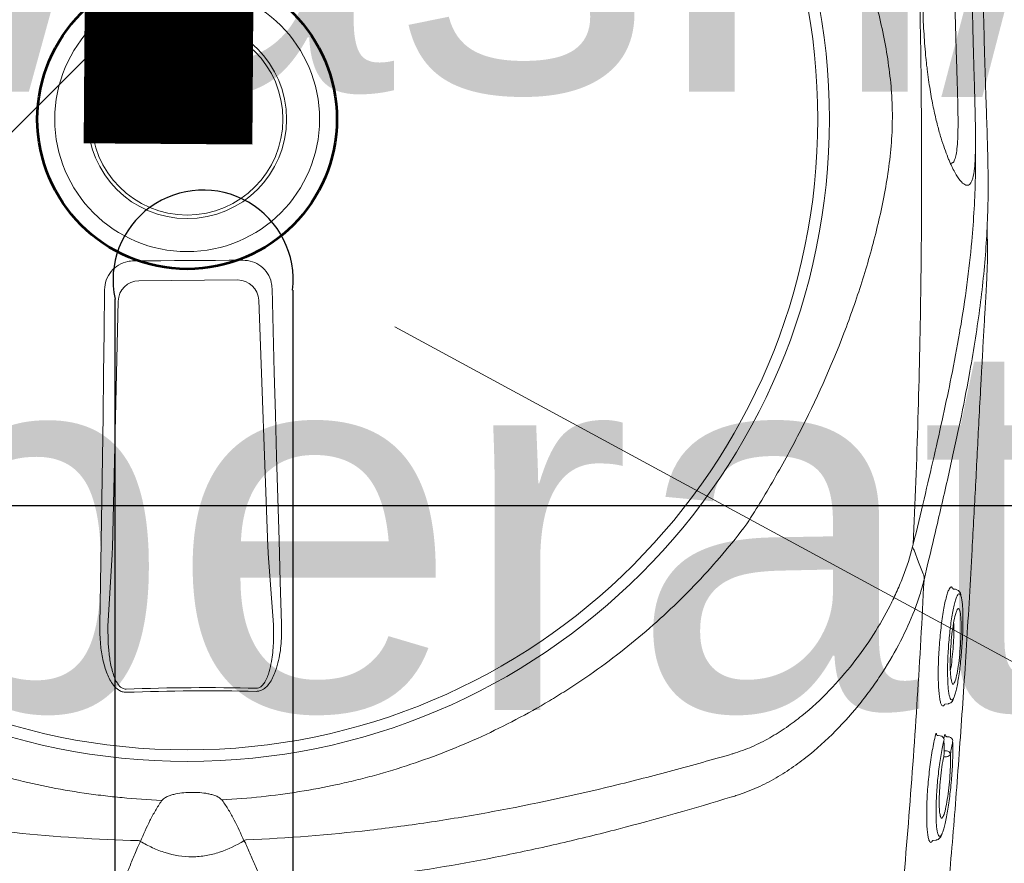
# Model space of a CAD drawing. Header units: inches. Extents: x 704 to 259546, y -107711 to 151004.
# Tile 133 of 256: x 127271.01 to 127276.85, y 21455.3 to 21460.3. Entities that reach past the tile are written whole.
import ezdxf

# ---------------------------------------------------------------- set-up
doc = ezdxf.new("R2010")
doc.units = ezdxf.units.IN
doc.header["$MEASUREMENT"] = 0
doc.header["$PDMODE"] = 34
for name, color, linetype in [('A-FORMATEXT', 255, 'Continuous'), ('PP BALL VALVE', 7, 'Continuous'), ('PP--DIM', 7, 'Continuous')]:
    doc.layers.add(name, color=color, linetype=linetype)
for name, color, linetype, lineweight in [('CKD Equipments', 252, 'Continuous', 0), ('EQUIP DIM', 8, 'Continuous', 0), ('EQUIPMENT', 3, 'Continuous', 25), ('FLOOR RAISE', 4, 'Continuous', 5), ('kitchen equipment', 3, 'Continuous', 15), ('PP- 75DIA Soil Waste Sewer pipe', 90, 'Continuous', 9), ('PP-Waste Pipe', 3, 'Continuous', 25)]:
    doc.layers.add(name, color=color, linetype=linetype, lineweight=lineweight)
doc.styles.add('Jeet', font='micross.ttf')
doc.styles.get("Standard").update_dxf_attribs({"font": 'arial.ttf', "height": 6})
doc.dimstyles.new('architectural', dxfattribs={"dimscale": 0, "dimtxt": 3, "dimasz": 2.5, "dimexe": 2.5, "dimexo": 0, "dimgap": 0.5, "dimtad": 0, "dimzin": 0, "dimdsep": 46, "dimlunit": 4, "dimtxsty": 'Jeet', "dimblk": 'ARCHTICK', "dimcen": 0.09375, "dimdle": 2.5, "dimclrd": 256, "dimclre": 256, "dimclrt": 256, "dimadec": 0, "dimazin": 0, "dimtfac": 0.7, "dimtdec": 3, "dimtmove": 1, "dimatfit": 3, "dimldrblk": 'ARCHTICK', "dimfxl": 1, "dimtolj": 1, "dimtzin": 0, "dimlwd": -1, "dimlwe": -1, "dimarcsym": 0})
doc.dimstyles.new('ISO-10', dxfattribs={"dimtxt": 6, "dimasz": 0.5, "dimexe": 1.25, "dimexo": 0.625, "dimtad": 1, "dimtoh": 1, "dimdec": 1, "dimlunit": 4, "dimtxsty": 'Standard', "dimblk": 'ARCHTICK', "dimcen": 2.5, "dimclrt": 3, "dimadec": 0, "dimazin": 0, "dimtfac": 1, "dimtdec": 1, "dimtmove": 1, "dimatfit": 3, "dimfxl": 1, "dimarcsym": 0})

# ---------------------------------------------------------------- blocks, each defined once
blk = doc.blocks.new('dcefrefrf')
at = {"layer": 'kitchen equipment', "color": 8, "lineweight": 18}
blk.add_line((1803912.59, 468011.66), (1804021.81, 467952.44), dxfattribs=at)
blk.add_circle((1803881.81, 468042.44), 14.2, dxfattribs=at)
blk.add_circle((1803881.81, 468042.44), 14.2, dxfattribs=at)
blk = doc.blocks.new('bikanervala')
at = {"layer": 'kitchen equipment', "color": 8, "linetype": 'Continuous', "xscale": 1.016, "yscale": 1.016, "zscale": 1.016}
blk.add_blockref('dcefrefrf', (-141097.61, 136438.76), dxfattribs=at)
at = {"layer": 'EQUIP DIM', "color": 8, "insert": (1691274.89, 612029.9, 0), "char_height": 45.72, "width": 730.3452, "attachment_point": 1}
blk.add_mtext('\\A1;\\pi116.23;{\\H1.2222x;\\C256;Handwash/RO\\P\\pi104.24;(foot operating)\\P\\pi68.274;\\H0.81818x;(600WX700DX850H)}', dxfattribs=at)
blk = doc.blocks.new('GF')
at = {"layer": 'EQUIPMENT', "color": 8, "xscale": 0.03935404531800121, "yscale": 0.03935404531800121, "zscale": 0.03935404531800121}
blk.add_blockref('bikanervala', (60698.8789, -2623.777), dxfattribs=at)
blk = doc.blocks.new('GREASE TRAP')
at = {"linetype": 'Continuous', "lineweight": 0}
for p, q in [((156.55, -228.06), (172.97, -227.94)), ((152.12, -272.53), (153.08, -231.48)), ((176.48, -231.31), (178.02, -272.35)), ((151.39, -285.55), (152.08, -273.67)), ((178.08, -273.49), (178.93, -285.36)), ((287.91, -275.1), (287.26, -277.89)), ((291.66, -279.11), (291.81, -279.04)), ((291.81, -279.04), (291.95, -279.19)), ((292.5, -279.44), (292.1, -279.41)), ((290.74, -298.55), (291.27, -298.5)), ((289.97, -303.85), (289.6, -303.8)), ((290.55, -304.36), (290.62, -303.97)), ((290.58, -304.6), (290.59, -304.52)), ((291.42, -304.02), (291.05, -303.98)), ((292.03, -304.77), (292.04, -304.68)), ((288.74, -321.25), (289.28, -321.2))]:
    blk.add_line(p, q, dxfattribs=at)
at = {"linetype": 'Continuous', "lineweight": 0, "flags": 128}
for points in [[(155.65, -224.76), (157.92, -224.75), (160.19, -224.73), (162.46, -224.72), (164.74, -224.7), (167.01, -224.69), (169.28, -224.67), (171.55, -224.65), (173.83, -224.63)], [(178.71, -229.38), (178.89, -236.36), (179.08, -243.35), (179.27, -250.33), (179.47, -257.31), (179.67, -264.29), (179.87, -271.26), (180.08, -278.22), (180.3, -285.18)], [(150.02, -285.39), (150.14, -278.43), (150.26, -271.46), (150.36, -264.49), (150.47, -257.52), (150.56, -250.54), (150.66, -243.55), (150.74, -236.56), (150.82, -229.57)], [(285.62, -272.9), (286.37, -274.91), (287.11, -276.88)], [(287.11, -276.89), (287.11, -276.89), (287.11, -276.89)]]:
    blk.add_lwpolyline(points, dxfattribs=at)
at = {"linetype": 'Continuous', "lineweight": 0}
for radius in [106.93, 105, 22.05, 16.56]:
    blk.add_circle((164.57, -201.17), radius, dxfattribs=at)
for centre, radius, start, end in [((156.61, -231.59), 3.53, 91.0387, 178.2212), ((172.96, -231.47), 3.53, 2.5846, 89.7671), ((167.76, -654.6), 358.79, 88.6699, 92.1359), ((167.76, -654.48), 358.14, 88.6698, 92.1359), ((289.89, -304.54), 0.7, 1.5904, 83.3092), ((291.34, -304.71), 0.7, 2.7102, 83.2546), ((291, -307.04), 0.685, 15.7577, 87.9296), ((291.02, -306.65), 0.662, 270.2773, 342.3663), ((151.15, -333.58), 13.42, 65.093, 66.5935), ((179.85, -333.38), 13.42, 114.2122, 115.7128), ((179.71, -318.14), 6.49, 209.0133, 212.0506)]:
    blk.add_arc(centre, radius, start, end, dxfattribs=at)
for centre, major_axis, start_param, end_param in [((151.83, -271.93), (0.03, 3.5), 4.190109, 4.539174), ((178.3, -271.74), (-0.08, 3.5), 1.744011, 2.093077)]:
    blk.add_ellipse(centre, major_axis=major_axis, ratio=0.086139, start_param=start_param, end_param=end_param, dxfattribs=at)
for points, knots in [([(282.82, -104.54), (283.89, -118.43), (284.74, -132.34), (286.03, -160.2), (286.47, -174.16), (286.8, -195.14), (286.85, -202.14), (286.86, -216.13), (286.82, -223.12), (286.51, -244.08), (286.1, -258.02), (285.47, -271.94)], [0, 0, 0, 0, 0.25, 0.25, 0.5, 0.5, 0.625, 0.625, 0.75, 0.75, 1, 1, 1, 1]), ([(292.45, -122.95), (293.01, -125.27), (293.94, -129.07), (294.87, -134.23), (295.47, -138.14), (295.91, -141.73), (296.19, -144.97), (296.38, -148.16), (296.51, -151.19), (296.61, -154.2), (296.68, -157.09), (296.73, -159.79), (296.78, -162.7), (296.84, -166.23), (296.91, -170.5), (296.99, -175.52), (297.11, -180.77), (297.23, -186.06), (297.37, -191.07), (297.51, -195.66), (297.64, -199.73), (297.77, -203.35), (297.86, -206.53), (297.92, -209.36), (297.97, -214.68), (297.7, -222.32), (296.8, -231.08), (295.75, -238.26), (294.7, -244.42), (293.32, -251.46), (291.53, -259.62), (289.73, -267.44), (288.45, -272.86), (287.91, -275.1)], [0, 0, 0, 0, 0.0593635, 0.0971043, 0.1348438, 0.1667324, 0.198607, 0.2201848, 0.2417788, 0.2633349, 0.278122, 0.2929063, 0.3080418, 0.3231723, 0.3441056, 0.3655953, 0.3864814, 0.4080077, 0.4295299, 0.4486306, 0.4683357, 0.4884205, 0.5086324, 0.5289688, 0.5492243, 0.6333183, 0.7152132, 0.756242, 0.7972696, 0.8516973, 0.906117, 0.9611972, 1, 1, 1, 1]), ([(256.8, -132.49), (258.53, -135.1), (260.18, -137.73), (263.32, -143.04), (264.82, -145.72), (267.65, -151.13), (268.99, -153.87), (271.52, -159.39), (272.7, -162.19), (274.92, -167.84), (275.94, -170.68), (277.33, -174.98), (277.77, -176.42), (278.61, -179.31), (279.01, -180.76), (279.74, -183.69), (280.08, -185.16), (280.7, -188.14), (280.98, -189.64), (281.44, -192.65), (281.63, -194.17), (281.84, -196.48), (281.89, -197.26), (281.94, -198.43), (281.96, -198.82), (281.98, -199.6), (281.99, -200), (282, -201.96), (281.94, -203.52), (281.71, -206.59), (281.54, -208.11), (281.12, -211.14), (280.86, -212.63), (280.28, -215.62), (279.96, -217.09), (279.27, -220.02), (278.89, -221.48), (278.1, -224.37), (277.68, -225.8), (276.35, -230.09), (275.38, -232.92), (272.22, -241.36), (269.78, -246.92), (265.61, -255.17), (264.14, -257.89), (261.06, -263.26), (259.45, -265.91), (257.76, -268.54)], [0, 0, 0, 0, 0.0625, 0.0625, 0.125, 0.125, 0.1875, 0.1875, 0.25, 0.25, 0.3125, 0.3125, 0.34375, 0.34375, 0.375, 0.375, 0.40625, 0.40625, 0.4375, 0.4375, 0.46875, 0.46875, 0.484375, 0.484375, 0.492187, 0.492187, 0.5, 0.5, 0.53125, 0.53125, 0.5625, 0.5625, 0.59375, 0.59375, 0.625, 0.625, 0.65625, 0.65625, 0.6875, 0.6875, 0.75, 0.75, 0.875, 0.875, 0.9375, 0.9375, 1, 1, 1, 1]), ([(295.32, -182.75), (295.35, -184.18), (295.38, -185.59), (295.42, -187.33), (295.43, -187.67), (295.45, -188.36), (295.46, -188.7), (295.49, -189.7), (295.5, -190.36), (295.54, -191.64), (295.56, -192.27), (295.58, -193.19), (295.59, -193.5), (295.61, -194.1), (295.62, -194.39), (295.66, -195.84), (295.69, -196.91), (295.73, -198.41), (295.74, -198.9), (295.77, -199.83), (295.78, -200.28), (295.8, -201.57), (295.82, -202.36), (295.84, -203.81), (295.84, -204.47), (295.84, -205.39), (295.84, -205.68), (295.83, -206.24), (295.82, -206.51), (295.79, -207.8), (295.74, -208.63), (295.6, -210.01), (295.5, -210.56), (295.32, -211.2), (295.26, -211.38), (295.15, -211.61), (295.11, -211.68), (295.04, -211.81), (295, -211.87), (294.79, -212.11), (294.6, -212.2), (294.17, -212.15), (293.94, -212.03), (293.43, -211.57), (293.15, -211.23), (292.55, -210.32), (292.23, -209.75), (291.8, -208.85), (291.71, -208.67), (291.54, -208.27), (291.45, -208.07), (291.18, -207.42), (291, -206.95), (290.63, -205.93), (290.44, -205.37), (290.05, -204.16), (289.86, -203.5), (289.47, -202.08), (289.28, -201.32), (288.9, -199.65), (288.72, -198.75), (288.44, -197.27), (288.35, -196.76), (288.18, -195.7), (288.1, -195.16), (287.94, -194.03), (287.86, -193.45), (287.75, -192.54), (287.71, -192.24), (287.64, -191.61), (287.61, -191.3), (287.45, -189.7), (287.34, -188.38), (287.22, -186.34), (287.18, -185.64), (287.13, -184.58), (287.12, -184.23), (287.1, -183.52), (287.09, -183.17), (287.07, -182.1), (287.06, -181.4), (287.05, -180.34), (287.05, -179.99), (287.06, -179.29), (287.06, -178.94), (287.09, -177.21), (287.14, -175.89), (287.23, -174.29), (287.25, -173.98), (287.3, -173.35), (287.32, -173.04), (287.39, -172.13), (287.44, -171.55), (287.61, -169.85), (287.73, -168.8), (287.94, -167.33), (288.01, -166.85), (288.16, -165.94), (288.24, -165.5), (288.47, -164.24), (288.63, -163.48), (288.95, -162.06), (289.11, -161.4), (289.36, -160.5), (289.44, -160.2), (289.61, -159.65), (289.69, -159.38), (290.1, -158.1), (290.42, -157.26), (291.03, -155.84), (291.33, -155.27), (291.75, -154.58), (291.88, -154.38), (292.15, -154.03), (292.28, -153.89), (292.65, -153.54), (292.88, -153.42), (293.3, -153.38), (293.49, -153.46), (293.84, -153.84), (293.99, -154.15), (294.2, -154.78), (294.26, -155.02), (294.35, -155.44), (294.38, -155.58), (294.44, -155.89), (294.47, -156.06), (294.59, -156.93), (294.68, -157.76), (294.77, -159.04), (294.79, -159.31), (294.82, -159.87), (294.83, -160.17), (294.88, -161.09), (294.9, -161.75), (294.95, -163.19), (294.97, -163.97), (295, -165.25), (295.01, -165.7), (295.02, -166.63), (295.03, -167.12), (295.06, -168.64), (295.08, -169.71), (295.11, -171.44), (295.11, -172.03), (295.13, -172.95), (295.13, -173.27), (295.15, -173.9), (295.15, -174.22), (295.18, -175.83), (295.2, -177.15), (295.24, -179.21), (295.25, -179.91), (295.28, -181.33), (295.3, -182.04), (295.32, -182.75)], [0, 0, 0, 0, 0.015625, 0.015625, 0.019531, 0.019531, 0.023438, 0.023438, 0.03125, 0.03125, 0.039063, 0.039063, 0.042969, 0.042969, 0.046875, 0.046875, 0.0625, 0.0625, 0.070313, 0.070313, 0.078125, 0.078125, 0.09375, 0.09375, 0.109375, 0.109375, 0.117188, 0.117188, 0.125, 0.125, 0.15625, 0.15625, 0.1875, 0.1875, 0.203125, 0.203125, 0.210938, 0.210938, 0.21875, 0.21875, 0.25, 0.25, 0.28125, 0.28125, 0.3125, 0.3125, 0.34375, 0.34375, 0.351563, 0.351563, 0.359375, 0.359375, 0.375, 0.375, 0.390625, 0.390625, 0.40625, 0.40625, 0.421875, 0.421875, 0.4375, 0.4375, 0.445313, 0.445313, 0.453125, 0.453125, 0.460938, 0.460938, 0.464844, 0.464844, 0.46875, 0.46875, 0.484375, 0.484375, 0.492188, 0.492188, 0.496094, 0.496094, 0.5, 0.5, 0.507813, 0.507813, 0.511719, 0.511719, 0.515625, 0.515625, 0.53125, 0.53125, 0.535156, 0.535156, 0.539063, 0.539063, 0.546875, 0.546875, 0.5625, 0.5625, 0.570313, 0.570313, 0.578125, 0.578125, 0.59375, 0.59375, 0.609375, 0.609375, 0.617188, 0.617188, 0.625, 0.625, 0.65625, 0.65625, 0.6875, 0.6875, 0.703125, 0.703125, 0.71875, 0.71875, 0.75, 0.75, 0.78125, 0.78125, 0.8125, 0.8125, 0.828125, 0.828125, 0.835938, 0.835938, 0.84375, 0.84375, 0.875, 0.875, 0.882812, 0.882812, 0.890625, 0.890625, 0.90625, 0.90625, 0.921875, 0.921875, 0.929687, 0.929687, 0.9375, 0.9375, 0.953125, 0.953125, 0.960937, 0.960937, 0.964844, 0.964844, 0.96875, 0.96875, 0.984375, 0.984375, 0.992187, 0.992187, 1, 1, 1, 1]), ([(291.68, -208.59), (291.8, -208.54), (291.91, -208.48), (292.02, -208.43), (292.02, -208.43), (292.02, -208.43), (292.02, -208.43), (292.05, -208.41), (292.22, -208.33), (292.43, -207.77), (292.67, -206.81), (292.83, -205.4), (292.92, -203.49), (292.93, -201.39), (292.9, -199.28), (292.86, -197.33), (292.79, -194.88), (292.7, -192.14), (292.61, -189.37), (292.54, -187), (292.48, -184.79), (292.44, -183.48), (292.43, -182.82)], [-0.090918, -0.090918, -0.090918, -0.090918, 0, 0, 0, 0, 0, 0, 0.026213, 0.13292, 0.239613, 0.348571, 0.457474, 0.569041, 0.626082, 0.683094, 0.752821, 0.824315, 0.874905, 0.926701, 0.963078, 1, 1, 1, 1]), ([(293.15, -236.8), (293.18, -236.62), (293.7, -233.83), (294.42, -228.74), (295.41, -220.27), (295.78, -213.42), (295.85, -208.32), (295.84, -206.58), (295.83, -205.79)], [0, 0, 0, 0, 0.016162, 0.250764, 0.485322, 0.836539, 0.925214, 1, 1, 1, 1]), ([(288.24, -357.44), (288.58, -354.84), (289.3, -349.22), (290.19, -341), (290.97, -333.1), (291.6, -326.05), (292.21, -318.86), (292.78, -311.52), (293.32, -304.08), (293.85, -296.46), (294.35, -288.68), (294.82, -280.77), (295.22, -273.68), (295.56, -267.45), (295.85, -262.06), (296.13, -256.66), (296.42, -251.07), (296.67, -246.37), (296.88, -242.58), (297.05, -239.43), (297.24, -236.11), (297.42, -233.04), (297.57, -230.49), (297.68, -228.36), (297.76, -226.45), (297.83, -224.56), (297.84, -223.49), (297.78, -218.98)], [0, 0, 0, 0, 0.063316, 0.137046, 0.187379, 0.237747, 0.288072, 0.337874, 0.387718, 0.437523, 0.488782, 0.540075, 0.591317, 0.625909, 0.660493, 0.695746, 0.730982, 0.771161, 0.791716, 0.812265, 0.841912, 0.872106, 0.896195, 0.920292, 0.944907, 0.969526, 1, 1, 1, 1]), ([(150.82, -229.57), (150.88, -229.02), (151, -227.92), (151.86, -226.46), (153.11, -225.38), (154.46, -224.84), (155.32, -224.78), (155.65, -224.76)], [0, 0, 0, 0, 0.21899, 0.438068, 0.655087, 0.870478, 1, 1, 1, 1]), ([(173.83, -224.63), (174.37, -224.68), (175.46, -224.78), (176.92, -225.6), (178.02, -226.81), (178.61, -228.15), (178.69, -229.03), (178.71, -229.38)], [0, 0, 0, 0, 0.216319, 0.432689, 0.648031, 0.863773, 1, 1, 1, 1]), ([(285.47, -271.94), (286.08, -269.4), (287.29, -264.32), (288.96, -257.23), (290.47, -250.48), (291.92, -243.64), (292.72, -239.21), (293.15, -236.8)], [0, 0, 0, 0, 0.192621, 0.385484, 0.57846, 0.771235, 1, 1, 1, 1]), ([(257.76, -268.54), (255.18, -271.96), (252.44, -275.19), (246.64, -281.31), (243.59, -284.2), (237.17, -289.64), (233.8, -292.19), (229.4, -295.17), (228.51, -295.75), (226.7, -296.9), (225.79, -297.46), (223.05, -299.1), (221.19, -300.14), (215.56, -303.1), (211.72, -304.86), (203.86, -307.96), (199.85, -309.3), (194.72, -310.7), (193.68, -310.97), (191.61, -311.48), (190.57, -311.72), (187.43, -312.4), (185.34, -312.79), (179.05, -313.8), (174.84, -314.24), (170.37, -314.51)], [0, 0, 0, 0, 0.125, 0.125, 0.25, 0.25, 0.375, 0.375, 0.40625, 0.40625, 0.4375, 0.4375, 0.5, 0.5, 0.625, 0.625, 0.75, 0.75, 0.78125, 0.78125, 0.8125, 0.8125, 0.875, 0.875, 1, 1, 1, 1]), ([(160.37, -314.58), (158, -314.46), (155.88, -314.32), (152.69, -314.03), (151.63, -313.92), (149.51, -313.66), (148.45, -313.52), (143.19, -312.75), (139.05, -311.91), (130.89, -309.8), (126.87, -308.53), (120.94, -306.29), (118.98, -305.49), (116.06, -304.2), (115.09, -303.76), (113.16, -302.85), (112.21, -302.38), (107.46, -299.97), (103.8, -297.85), (96.75, -293.24), (93.36, -290.76), (88.47, -286.74), (86.88, -285.36), (84.54, -283.21), (83.76, -282.48), (82.24, -281), (81.48, -280.25), (77.76, -276.43), (74.96, -273.22), (72.34, -269.85)], [0, 0, 0, 0, 0.0625, 0.0625, 0.09375, 0.09375, 0.125, 0.125, 0.25, 0.25, 0.375, 0.375, 0.4375, 0.4375, 0.46875, 0.46875, 0.5, 0.5, 0.625, 0.625, 0.75, 0.75, 0.8125, 0.8125, 0.84375, 0.84375, 0.875, 0.875, 1, 1, 1, 1]), ([(255.45, -306.81), (256, -306.64), (256.54, -306.46), (257.59, -306.08), (258.11, -305.87), (259.63, -305.2), (260.61, -304.7), (262.04, -303.9), (262.51, -303.61), (263.44, -303.03), (263.89, -302.73), (265.23, -301.81), (266.09, -301.17), (268.55, -299.18), (270.07, -297.77), (272.91, -294.83), (274.23, -293.31), (276.69, -290.17), (277.81, -288.57), (279.86, -285.37), (280.78, -283.75), (282.03, -281.32), (282.42, -280.5), (283.15, -278.87), (283.49, -278.05), (284.44, -275.61), (284.96, -274), (285.36, -272.39)], [0, 0, 0, 0, 0.03125, 0.03125, 0.0625, 0.0625, 0.125, 0.125, 0.15625, 0.15625, 0.1875, 0.1875, 0.25, 0.25, 0.375, 0.375, 0.5, 0.5, 0.625, 0.625, 0.75, 0.75, 0.8125, 0.8125, 0.875, 0.875, 1, 1, 1, 1]), ([(287.27, -277.83), (287.28, -277.76), (287.29, -277.68), (287.3, -277.51), (287.29, -277.43), (287.27, -277.26), (287.24, -277.19), (287.19, -277.03), (287.15, -276.96), (287.11, -276.89)], [0, 0, 0, 0, 0.25, 0.25, 0.5, 0.5, 0.75, 0.75, 1, 1, 1, 1]), ([(287.27, -277.83), (287.06, -278.68), (286.82, -279.53), (286.28, -281.24), (285.98, -282.1), (284.99, -284.68), (284.22, -286.39), (282.46, -289.8), (281.48, -291.5), (279.84, -294.03), (279.27, -294.87), (278.37, -296.13), (278.06, -296.55), (277.43, -297.38), (277.11, -297.8), (275.46, -299.87), (274.05, -301.48), (271, -304.57), (269.37, -306.05), (266.71, -308.14), (265.79, -308.81), (263.87, -310.1), (262.88, -310.7), (260.83, -311.82), (259.78, -312.34), (258.14, -313.02), (257.59, -313.24), (256.74, -313.54), (256.45, -313.63), (255.88, -313.82), (255.59, -313.9), (255.3, -313.99)], [0, 0, 0, 0, 0.0625, 0.0625, 0.125, 0.125, 0.25, 0.25, 0.375, 0.375, 0.4375, 0.4375, 0.46875, 0.46875, 0.5, 0.5, 0.625, 0.625, 0.75, 0.75, 0.8125, 0.8125, 0.875, 0.875, 0.9375, 0.9375, 0.96875, 0.96875, 0.984375, 0.984375, 1, 1, 1, 1]), ([(287.26, -277.89), (286.61, -291.01), (285.78, -304.1), (284.24, -323.69), (283.68, -330.21), (282.46, -343.24), (281.81, -349.75), (281.11, -356.25)], [0, 0, 0, 0, 0.5, 0.5, 0.75, 0.75, 1, 1, 1, 1]), ([(287.27, -277.83), (287.27, -277.84), (287.27, -277.84), (287.26, -277.85), (287.26, -277.86), (287.26, -277.87), (287.26, -277.89)], [0, 0, 0, 0, 0.00003361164, 0.00003361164, 0.00003361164, 0.00009841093, 0.00009841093, 0.00009841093, 0.00009841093]), ([(290.24, -298.77), (290.17, -298.65), (290.03, -298.41), (289.88, -297.67), (289.75, -296.73), (289.67, -295.57), (289.63, -294.23), (289.63, -292.74), (289.67, -291.16), (289.76, -289.52), (289.88, -287.87), (290.04, -286.24), (290.23, -284.68), (290.44, -283.24), (290.68, -281.95), (290.93, -280.86), (291.18, -280), (291.43, -279.38), (291.59, -279.2), (291.66, -279.11)], [0, 0, 0, 0, 0.066966, 0.12566, 0.184351, 0.242449, 0.30055, 0.358196, 0.415842, 0.473121, 0.530398, 0.588231, 0.646066, 0.704525, 0.762985, 0.822038, 0.881088, 0.940546, 1, 1, 1, 1]), ([(291.95, -279.19), (292, -279.2), (292.05, -279.22), (292.1, -279.38), (292.1, -279.41)], [0, 0, 0, 0, 0.735294, 1, 1, 1, 1]), ([(293.46, -280.73), (293.42, -280.44), (293.37, -280.21), (293.25, -279.97), (293.05, -279.67), (292.82, -279.55), (292.5, -279.44)], [0, 0, 0, 0, 0.150992, 0.540293, 0.796534, 1, 1, 1, 1]), ([(293.14, -280.19), (293.02, -280.22), (292.88, -280.26), (292.72, -280.68), (292.69, -280.75)], [0, 0, 0, 0, 0.8365957, 1, 1, 1, 1]), ([(293.46, -280.74), (293.42, -280.59), (293.32, -280.28), (293.21, -280.22), (293.14, -280.19)], [0, 0, 0, 0, 0.453626, 1, 1, 1, 1]), ([(292.69, -280.75), (292.64, -280.86), (292.52, -281.14), (292.33, -281.85), (292.1, -282.83), (291.89, -284.01), (291.7, -285.33), (291.53, -286.75), (291.39, -288.24), (291.28, -289.74), (291.21, -291.22), (291.18, -292.63), (291.19, -293.93), (291.23, -295.1), (291.3, -296.08), (291.4, -296.81), (291.48, -297.11), (291.51, -297.23)], [0, 0, 0, 0, 0.045419, 0.115839, 0.186799, 0.257754, 0.32863, 0.399501, 0.469663, 0.539816, 0.608957, 0.678085, 0.746838, 0.815591, 0.884388, 0.95319, 1, 1, 1, 1]), ([(292.28, -297.33), (292.31, -297.28), (292.4, -297.09), (292.56, -296.5), (292.77, -295.6), (292.97, -294.49), (293.16, -293.22), (293.33, -291.83), (293.47, -290.37), (293.59, -288.87), (293.68, -287.37), (293.73, -285.93), (293.75, -284.58), (293.74, -283.36), (293.69, -282.3), (293.6, -281.45), (293.53, -280.92), (293.47, -280.76), (293.46, -280.74)], [0, 0, 0, 0, 0.023226, 0.092931, 0.162639, 0.232676, 0.302714, 0.372201, 0.441684, 0.510683, 0.579678, 0.648044, 0.716408, 0.784299, 0.852186, 0.919822, 0.987451, 1, 1, 1, 1]), ([(291.89, -294.84), (291.84, -294.67), (291.72, -294.28), (291.62, -292.93), (291.61, -291.08), (291.71, -288.98), (291.9, -286.88), (292.17, -285.01), (292.46, -283.59), (292.65, -283.16), (292.73, -282.97)], [0, 0, 0, 0, 0.0984, 0.230543, 0.361452, 0.492139, 0.623641, 0.756097, 0.8899, 1, 1, 1, 1]), ([(293.26, -283.2), (293.27, -283.22), (293.34, -283.42), (293.42, -284.44), (293.45, -286.13), (293.37, -288.2), (293.21, -290.31), (292.98, -292.3), (292.69, -293.87), (292.49, -294.67), (292.38, -294.84), (292.38, -294.85)], [0, 0, 0, 0, 0.015121, 0.155418, 0.294804, 0.433435, 0.572075, 0.71203, 0.853105, 0.994782, 1, 1, 1, 1]), ([(292.73, -282.97), (292.75, -282.91), (292.84, -282.65), (292.92, -282.65), (292.98, -282.64)], [0, 0, 0, 0, 0.212645, 1, 1, 1, 1]), ([(292.98, -282.64), (293.01, -282.65), (293.12, -282.67), (293.2, -282.98), (293.26, -283.2)], [0, 0, 0, 0, 0.26459, 1, 1, 1, 1]), ([(180.3, -285.18), (180.3, -286.27), (180.31, -288.45), (179.86, -291.23), (179.15, -293.55), (178.4, -295.04), (177.47, -295.99), (176.76, -296.39), (176.26, -296.42), (176.07, -296.43)], [0, 0, 0, 0, 0.25332, 0.506196, 0.65059, 0.817687, 0.886369, 0.955719, 1, 1, 1, 1]), ([(292.19, -285.02), (292.2, -285.26), (292.24, -285.93), (292.21, -287.46), (292.1, -289.35), (291.93, -291.17), (291.76, -292.43), (291.66, -292.87), (291.64, -292.95)], [0, 0, 0, 0, 0.1171914, 0.3236173, 0.5316923, 0.7421657, 0.9517971, 1, 1, 1, 1]), ([(154.41, -296.59), (154.18, -296.57), (153.73, -296.54), (152.98, -296.14), (152.03, -295.18), (151.14, -293.43), (150.48, -291.12), (150.07, -288.39), (150.04, -286.47), (150.02, -285.39)], [0, 0, 0, 0, 0.0522268, 0.1042313, 0.1923821, 0.3606157, 0.5543927, 0.7486822, 1, 1, 1, 1]), ([(151.39, -285.55), (151.39, -286.57), (151.38, -288.36), (151.64, -290.92), (152.07, -293.07), (152.67, -294.71), (153.34, -295.64), (153.85, -295.98), (154.18, -296.06), (154.34, -296.06), (154.39, -296.06)], [0, 0, 0, 0, 0.265211, 0.46586, 0.668447, 0.834858, 0.915193, 0.958561, 0.988769, 1, 1, 1, 1]), ([(176.09, -295.9), (176.23, -295.89), (176.54, -295.87), (176.86, -295.66), (177.2, -295.35), (177.76, -294.58), (178.26, -293.2), (178.72, -291.03), (178.99, -288.43), (178.95, -286.38), (178.93, -285.36)], [0, 0, 0, 0, 0.034894, 0.07906, 0.092988, 0.155615, 0.320186, 0.468315, 0.732642, 1, 1, 1, 1]), ([(292.38, -294.85), (292.33, -294.95), (292.17, -295.26), (291.99, -295.29), (291.91, -294.92), (291.89, -294.84)], [0, 0, 0, 0, 0.294516, 0.862877, 1, 1, 1, 1]), ([(291.27, -298.5), (291.32, -298.48), (291.5, -298.49), (291.76, -298.31), (291.98, -298.07), (292.12, -297.84), (292.2, -297.63), (292.28, -297.33)], [0, 0, 0, 0, 0.0760045, 0.2920195, 0.5221541, 0.8303026, 1, 1, 1, 1]), ([(291.51, -297.23), (291.53, -297.3), (291.58, -297.56), (291.73, -297.82), (291.92, -297.9), (292.12, -297.72), (292.24, -297.44), (292.28, -297.33)], [0, 0, 0, 0, 0.074975, 0.308763, 0.600633, 0.840221, 1, 1, 1, 1]), ([(290.56, -298.77), (290.54, -298.81), (290.42, -298.94), (290.32, -298.84), (290.24, -298.77)], [0, 0, 0, 0, 0.258674, 1, 1, 1, 1]), ([(290.74, -298.55), (290.73, -298.57), (290.67, -298.72), (290.61, -298.75), (290.56, -298.77)], [0, 0, 0, 0, 0.269637, 1, 1, 1, 1]), ([(288.18, -321.35), (288.15, -321.31), (288.05, -321.17), (287.93, -320.64), (287.81, -319.81), (287.73, -318.71), (287.7, -317.42), (287.71, -315.97), (287.76, -314.4), (287.86, -312.76), (288.01, -311.08), (288.18, -309.41), (288.4, -307.78), (288.64, -306.27), (288.9, -304.85), (289.09, -304.06), (289.18, -303.66)], [0, 0, 0, 0, 0.036944, 0.111064, 0.185167, 0.25898, 0.332797, 0.405887, 0.478972, 0.551758, 0.624553, 0.69822, 0.771885, 0.845998, 0.920119, 1, 1, 1, 1]), ([(289.18, -303.66), (289.2, -303.61), (289.23, -303.5), (289.28, -303.41), (289.32, -303.44), (289.35, -303.52), (289.36, -303.61), (289.36, -303.62)], [0, 0, 0, 0, 0.170931, 0.43557, 0.700344, 0.964272, 1, 1, 1, 1]), ([(290.58, -304.6), (290.5, -304.94), (290.33, -305.63), (290.1, -306.89), (289.88, -308.28), (289.69, -309.75), (289.52, -311.29), (289.4, -312.82), (289.31, -314.32), (289.26, -315.72), (289.26, -317.01), (289.29, -318.13), (289.36, -319.07), (289.44, -319.68), (289.51, -319.9), (289.53, -319.96)], [0, 0, 0, 0, 0.081121, 0.164592, 0.245691, 0.329206, 0.409093, 0.49132, 0.570813, 0.652715, 0.73066, 0.81084, 0.889237, 0.969944, 1, 1, 1, 1]), ([(289.6, -303.8), (289.6, -303.8), (289.55, -303.8), (289.48, -303.77), (289.4, -303.71), (289.36, -303.65), (289.36, -303.63), (289.36, -303.62), (289.36, -303.62)], [0, 0, 0, 0, 0.005493, 0.289143, 0.515025, 0.705708, 0.87243, 1, 1, 1, 1]), ([(290.3, -320.03), (290.33, -319.97), (290.44, -319.75), (290.63, -319.13), (290.86, -318.18), (291.08, -317.03), (291.3, -315.72), (291.5, -314.3), (291.67, -312.79), (291.82, -311.26), (291.94, -309.72), (292.02, -308.26), (292.06, -306.89), (292.07, -305.71), (292.04, -305.07), (292.03, -304.77)], [0, 0, 0, 0, 0.034967, 0.11668, 0.198521, 0.28284, 0.363401, 0.446271, 0.52675, 0.609595, 0.689692, 0.772207, 0.85087, 0.93183, 1, 1, 1, 1]), ([(290.63, -306.87), (290.63, -306.51), (290.62, -306.14), (290.61, -305.78), (290.6, -305.39), (290.59, -304.99), (290.58, -304.6)], [0, 0, 0, 0, 0.002000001, 0.002000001, 0.002000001, 0.004171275, 0.004171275, 0.004171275, 0.004171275]), ([(290.62, -303.97), (290.64, -303.86), (290.66, -303.77), (290.7, -303.65), (290.72, -303.61), (290.74, -303.59), (290.75, -303.6), (290.77, -303.61), (290.77, -303.63), (290.78, -303.67), (290.79, -303.7), (290.8, -303.77), (290.8, -303.78), (290.8, -303.8)], [0, 0, 0, 0, 0.25, 0.25, 0.5, 0.5, 0.625, 0.625, 0.75, 0.75, 0.875, 0.875, 1, 1, 1, 1]), ([(291.05, -303.98), (291.01, -303.96), (290.93, -303.95), (290.85, -303.88), (290.81, -303.82), (290.81, -303.81), (290.8, -303.81), (290.8, -303.81), (290.8, -303.8)], [0, 0, 0, 0, 0.254985, 0.463826, 0.637296, 0.783337, 0.926867, 1, 1, 1, 1]), ([(292.03, -304.77), (291.97, -305.13), (291.91, -305.48), (291.84, -305.84), (291.78, -306.17), (291.72, -306.51), (291.66, -306.85)], [0, 0, 0, 0, 0.002000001, 0.002000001, 0.002000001, 0.003901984, 0.003901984, 0.003901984, 0.003901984]), ([(290.62, -306.36), (290.67, -306.36), (290.81, -306.36), (290.94, -306.35), (291.02, -306.35)], [0, 0, 0, 0, 0.397181, 1, 1, 1, 1]), ([(75.33, -308.11), (78.62, -309.02), (81.92, -309.9), (88.54, -311.58), (91.86, -312.38), (101.87, -314.66), (108.59, -316.02), (118.75, -317.74), (122.15, -318.26), (128.96, -319.2), (132.38, -319.6), (142.66, -320.65), (149.53, -321.1), (156.42, -321.28)], [0, 0, 0, 0, 0.125, 0.125, 0.25, 0.25, 0.5, 0.5, 0.625, 0.625, 0.75, 0.75, 1, 1, 1, 1]), ([(174.4, -321.16), (181.29, -320.87), (188.16, -320.33), (198.42, -319.14), (201.83, -318.68), (208.63, -317.66), (212.02, -317.08), (222.16, -315.22), (228.86, -313.77), (238.83, -311.34), (242.14, -310.5), (248.74, -308.72), (252.03, -307.8), (255.3, -306.85)], [0, 0, 0, 0, 0.25, 0.25, 0.375, 0.375, 0.5, 0.5, 0.75, 0.75, 0.875, 0.875, 1, 1, 1, 1]), ([(289.97, -317.13), (289.92, -316.9), (289.81, -316.4), (289.77, -314.92), (289.82, -313.05), (289.98, -310.99), (290.22, -308.99), (290.46, -307.63), (290.6, -307.02), (290.63, -306.87)], [0, 0, 0, 0, 0.140566, 0.301933, 0.463305, 0.622013, 0.785773, 0.94855, 1, 1, 1, 1]), ([(291.66, -306.85), (291.67, -307.38), (291.69, -308.42), (291.59, -310.45), (291.4, -312.51), (291.14, -314.48), (290.84, -316.05), (290.61, -316.97), (290.5, -317.12), (290.5, -317.13)], [0, 0, 0, 0, 0.170858, 0.332147, 0.492014, 0.656195, 0.819988, 0.986588, 1, 1, 1, 1]), ([(291.03, -307.31), (290.95, -307.31), (290.87, -307.32), (290.79, -307.32), (290.67, -307.32), (290.55, -307.32), (290.53, -307.33)], [0.0007933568, 0.0007933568, 0.0007933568, 0.0007933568, 0.0011395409, 0.0011395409, 0.0011395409, 0.0016472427, 0.0016472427, 0.0016472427, 0.0016472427]), ([(160.3, -314.67), (159.94, -315.2), (159.61, -315.74), (158.97, -316.83), (158.67, -317.39), (157.81, -319.08), (157.29, -320.24), (156.8, -321.41)], [0, 0, 0, 0, 0.25, 0.25, 0.5, 0.5, 1, 1, 1, 1]), ([(170.43, -314.6), (170.37, -314.51), (170.29, -314.43), (170.12, -314.28), (170.03, -314.21), (169.74, -314.02), (169.54, -313.92), (169.12, -313.75), (168.91, -313.68), (168.47, -313.56), (168.25, -313.51), (167.6, -313.38), (167.15, -313.33), (166.26, -313.25), (165.81, -313.24), (164.91, -313.25), (164.46, -313.27), (163.57, -313.35), (163.13, -313.41), (162.47, -313.55), (162.25, -313.6), (161.82, -313.73), (161.61, -313.8), (161.19, -313.98), (160.99, -314.08), (160.7, -314.27), (160.61, -314.34), (160.45, -314.49), (160.37, -314.58), (160.3, -314.67)], [0, 0, 0, 0, 0.03125, 0.03125, 0.0625, 0.0625, 0.125, 0.125, 0.1875, 0.1875, 0.25, 0.25, 0.375, 0.375, 0.5, 0.5, 0.625, 0.625, 0.75, 0.75, 0.8125, 0.8125, 0.875, 0.875, 0.9375, 0.9375, 0.96875, 0.96875, 1, 1, 1, 1]), ([(174.03, -321.29), (173.52, -320.12), (172.99, -318.98), (172.1, -317.3), (171.8, -316.74), (171.15, -315.66), (170.8, -315.12), (170.43, -314.6)], [0, 0, 0, 0, 0.5, 0.5, 0.75, 0.75, 1, 1, 1, 1]), ([(255.28, -313.99), (249.01, -315.91), (242.7, -317.71), (233.14, -320.19), (229.94, -320.97), (223.52, -322.46), (220.3, -323.16), (210.61, -325.11), (204.1, -326.22), (194.26, -327.52), (190.97, -327.9), (184.38, -328.53), (181.08, -328.78), (177.77, -328.97)], [0, 0, 0, 0, 0.25, 0.25, 0.375, 0.375, 0.5, 0.5, 0.75, 0.75, 0.875, 0.875, 1, 1, 1, 1]), ([(153.17, -329.14), (149.85, -329), (146.55, -328.8), (139.95, -328.26), (136.66, -327.93), (126.8, -326.76), (120.28, -325.75), (110.56, -323.93), (107.33, -323.28), (100.89, -321.88), (97.68, -321.14), (88.09, -318.8), (81.75, -317.09), (75.45, -315.26)], [0, 0, 0, 0, 0.125, 0.125, 0.25, 0.25, 0.5, 0.5, 0.625, 0.625, 0.75, 0.75, 1, 1, 1, 1]), ([(290.5, -317.13), (290.41, -317.3), (290.22, -317.65), (290.03, -317.55), (289.98, -317.18), (289.97, -317.13)], [0, 0, 0, 0, 0.4462454, 0.9349282, 1, 1, 1, 1]), ([(156.8, -321.41), (157.45, -321.79), (158.12, -322.15), (159.15, -322.62), (159.5, -322.77), (160.21, -323.05), (160.57, -323.17), (162.39, -323.74), (163.88, -323.99), (166.21, -323.97), (166.98, -323.9), (168.12, -323.7), (168.49, -323.62), (169.24, -323.44), (169.6, -323.33), (171.4, -322.73), (172.75, -322.07), (174.03, -321.29)], [0, 0, 0, 0, 0.125, 0.125, 0.1875, 0.1875, 0.25, 0.25, 0.5, 0.5, 0.625, 0.625, 0.6875, 0.6875, 0.75, 0.75, 1, 1, 1, 1]), ([(288.74, -321.25), (288.73, -321.26), (288.67, -321.39), (288.62, -321.43), (288.57, -321.46)], [0, 0, 0, 0, 0.031421, 1, 1, 1, 1]), ([(289.28, -321.2), (289.33, -321.17), (289.52, -321.18), (289.77, -321), (289.99, -320.76), (290.14, -320.53), (290.22, -320.32), (290.3, -320.03)], [0, 0, 0, 0, 0.085263, 0.298133, 0.53129, 0.85157, 1, 1, 1, 1]), ([(289.53, -319.96), (289.55, -320.07), (289.63, -320.36), (289.77, -320.57), (289.97, -320.59), (290.14, -320.4), (290.26, -320.13), (290.3, -320.03)], [0, 0, 0, 0, 0.142974, 0.381895, 0.621008, 0.867279, 1, 1, 1, 1]), ([(156.8, -321.41), (156.3, -322.41), (156.02, -323.09), (155.74, -323.77), (155.46, -324.46), (155.18, -325.14), (154.91, -325.82), (154.63, -326.5), (154.35, -327.19), (154.07, -327.87), (153.93, -328.22), (153.79, -328.56), (153.64, -328.91)], [0, 0, 0, 0, 0.00319655, 0.00319655, 0.00319655, 0.00639307, 0.00639307, 0.00639307, 0.00958958, 0.00958958, 0.00958958, 0.01121538, 0.01121538, 0.01121538, 0.01121538]), ([(177.29, -328.74), (177.15, -328.4), (177, -328.05), (176.85, -327.71), (176.56, -327.03), (176.28, -326.35), (175.99, -325.67), (175.7, -325), (175.41, -324.32), (175.12, -323.64), (174.83, -322.96), (174.55, -322.28), (174.26, -321.6)], [0.0002616, 0.0002616, 0.0002616, 0.0002616, 0.00188464, 0.00188464, 0.00188464, 0.00508207, 0.00508207, 0.00508207, 0.00827951, 0.00827951, 0.00827951, 0.01147698, 0.01147698, 0.01147698, 0.01147698]), ([(288.57, -321.46), (288.54, -321.49), (288.44, -321.62), (288.31, -321.59), (288.21, -321.42), (288.18, -321.35)], [0, 0, 0, 0, 0.160118, 0.714475, 1, 1, 1, 1])]:
    blk.add_open_spline(points, degree=3, knots=knots, dxfattribs=at)
for points in [[(285.36, -272.39), (285.4, -272.24), (285.44, -272.09), (285.47, -271.94)], [(285.62, -272.9), (285.47, -272.75), (285.39, -272.57), (285.36, -272.39)], [(287.11, -276.89), (287.11, -276.89), (287.11, -276.89), (287.11, -276.88)], [(255.3, -306.85), (255.35, -306.83), (255.4, -306.82), (255.45, -306.81)], [(255.28, -313.99), (255.29, -313.99), (255.29, -313.99), (255.3, -313.99)], [(156.42, -321.28), (156.44, -321.28), (156.46, -321.27), (156.48, -321.26)], [(174.35, -321.14), (174.37, -321.14), (174.39, -321.15), (174.4, -321.16)], [(174.26, -321.6), (174.24, -321.59), (174.22, -321.59), (174.2, -321.58)]]:
    blk.add_open_spline(points, degree=3, dxfattribs=at)
at = {"layer": 'CKD Equipments'}
blk.add_arc((167.23, -227.96), 15, 353.6262, 192.1333, dxfattribs=at)
blk.add_arc((167.23, -227.96), 15, 353.6262, 192.1333, dxfattribs=at)
blk.add_arc((167.23, -227.96), 15, 353.6262, 192.1333, dxfattribs=at)
blk.add_arc((167.23, -227.96), 15, 353.6262, 192.1333, dxfattribs=at)
blk.add_arc((167.23, -227.96), 15, 353.6262, 192.1333, dxfattribs=at)
blk.add_arc((167.23, -227.96), 15, 353.6262, 192.1333, dxfattribs=at)
at = {"layer": 'EQUIPMENT'}
for points in [[(152.57, -389.36), (152.57, -231.11)], [(152.57, -389.36), (152.57, -231.11)], [(152.57, -389.36), (152.57, -231.11)], [(152.57, -389.36), (152.57, -231.11)], [(152.57, -389.36), (152.57, -231.11)], [(152.57, -389.36), (152.57, -231.11)], [(152.57, -389.36), (152.57, -231.11)], [(152.57, -389.36), (152.57, -231.11)], [(182.14, -229.62), (182.14, -389.01)], [(182.14, -229.62), (182.14, -389.01)], [(182.14, -229.62), (182.14, -389.01)], [(182.14, -229.62), (182.14, -389.01)], [(182.14, -229.62), (182.14, -389.01)], [(182.14, -229.62), (182.14, -389.01)], [(182.14, -229.62), (182.14, -389.01)], [(182.14, -229.62), (182.14, -389.01)]]:
    blk.add_lwpolyline(points, dxfattribs=at)
blk.add_arc((167.23, -227.96), 15, 353.6262, 192.1333, dxfattribs=at)
blk.add_arc((167.23, -227.96), 15, 353.6262, 192.1333, dxfattribs=at)
blk = doc.blocks.new('_ArchTick')
at = {"color": 0, "linetype": 'ByBlock', "const_width": 0.15}
blk.add_lwpolyline([(-0.5, -0.5), (0.5, 0.5)], dxfattribs=at)
blk = doc.blocks.new('*D814')
at = {"layer": 'Defpoints', "color": 0, "lineweight": 53, "transparency": 16777216}
for p in [(127222.1849, 21460.9128), (127286.8878, 21460.9128), (127222.1849, 21457.4216)]:
    blk.add_point(p, dxfattribs=at)
at = {"layer": 'PP--DIM', "ltscale": 0.015, "transparency": 16777216}
for p, q in [((127222.1849, 21460.9128), (127222.1849, 21454.9216)), ((127286.8878, 21460.9128), (127286.8878, 21454.9216)), ((127219.6849, 21457.4216), (127249.287, 21457.4216)), ((127289.3878, 21457.4216), (127259.7857, 21457.4216))]:
    blk.add_line(p, q, dxfattribs=at)
at = {"layer": 'PP--DIM', "transparency": 16777216, "xscale": 2.5, "yscale": 2.5, "zscale": 2.5, "rotation": 180}
blk.add_blockref('_ArchTick', (127222.1849, 21457.4216), dxfattribs=at)
at = {"layer": 'PP--DIM', "transparency": 16777216, "xscale": 2.5, "yscale": 2.5, "zscale": 2.5}
blk.add_blockref('_ArchTick', (127286.8878, 21457.4216), dxfattribs=at)
at = {"layer": 'PP--DIM', "lineweight": -2, "transparency": 16777216, "insert": (127254.5363, 21457.4216), "char_height": 3, "attachment_point": 5, "style": 'Jeet'}
blk.add_mtext('\\A1;5\'-4{\\H0.700000x;\\S3/4;}"', dxfattribs=at)

msp = doc.modelspace()

# ---------------------------------------------------------------- hatches: boundary and pattern name
at = {"layer": 'FLOOR RAISE'}
h = msp.add_hatch(dxfattribs=at)
h.set_pattern_fill('ANSI31', color=256, scale=80)
h.set_pattern_definition([(45, (523.127, -4e-12), (-7.0710678, 7.0710678), [])])
h.paths.add_polyline_path([(127146.0779, 21310.2628), (127146.0779, 21170.1351), (127155.0779, 21170.1351), (127155.0779, 21164.8851), (127352.2064, 21164.8851), (127352.2064, 21627.6351), (127338.0779, 21627.6351), (127338.0779, 21618.6351), (127323.0779, 21618.6351), (127323.0779, 21627.6353), (127212.0779, 21627.6351), (127212.0779, 21618.6351), (127197.0779, 21618.6351), (127197.0779, 21623.9072), (127149.0779, 21576.6351), (127155.0779, 21576.6351), (127155.0779, 21561.6351), (127146.0779, 21561.6351), (127146.0779, 21480.1351), (127149.0779, 21480.1351), (127155.0779, 21480.1351), (127155.0779, 21465.1351), (127146.0779, 21465.1351), (127146.0779, 21325.1351), (127155.0779, 21325.1351), (127155.1464, 21310.2628)])

# ---------------------------------------------------------------- linework, layer by layer
at = {"layer": 'A-FORMATEXT', "color": 3, "lineweight": 53, "const_width": 1, "elevation": 0}
msp.add_lwpolyline([(127271.9491, 21467.565), (127271.8908, 21459.5672)], dxfattribs=at)
at = {"layer": 'A-FORMATEXT', "color": 3, "lineweight": 53}
msp.add_circle((127272.0043, 21459.7136), 0.8883, dxfattribs=at)
at = {"layer": 'PP BALL VALVE', "lineweight": 53}
msp.add_circle((130061.4819, 21646.6461), 129357.5882, dxfattribs=at)

# ---------------------------------------------------------------- block references
at = {"lineweight": 53}
msp.add_blockref('GF', (0, 0), dxfattribs=at)
at = {"layer": 'PP-Waste Pipe', "ltscale": 0.25, "xscale": 0.03560830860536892, "yscale": 0.03560830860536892, "zscale": 0.03560830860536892, "rotation": 359.9999999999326}
msp.add_blockref('GREASE TRAP', (127266.1442, 21466.8769), dxfattribs=at)

# ---------------------------------------------------------------- dimensions: what is measured, and where the dimension line sits
at = {"layer": 'PP--DIM', "color": 1, "lineweight": -2, "ltscale": 0.015}
dim = msp.add_linear_dim(base=(127222.1849, 21457.4216), p1=(127286.8878, 21460.9128, 305.4898), p2=(127222.1849, 21460.9128, 305.4898), dimstyle='architectural', override={"dimscale": 1, "dimblk": 'ArchTick'}, dxfattribs=at)
dim.commit()
dim.dimension.update_dxf_attribs({"geometry": '*D814', "text_midpoint": (127254.5363, 21457.4216)})

# ---------------------------------------------------------------- leaders
at = {"layer": 'PP- 75DIA Soil Waste Sewer pipe', "ltscale": 0.015}
msp.add_leader([(127250.6096, 21460.9128, 305.4898), (127284.6665, 21460.9128, 305.4898)], dimstyle='ISO-10', override={"dimasz": 12, "dimgap": 0.625, "dimtad": 0}, dxfattribs=at)

doc.saveas('drawing.dxf')
